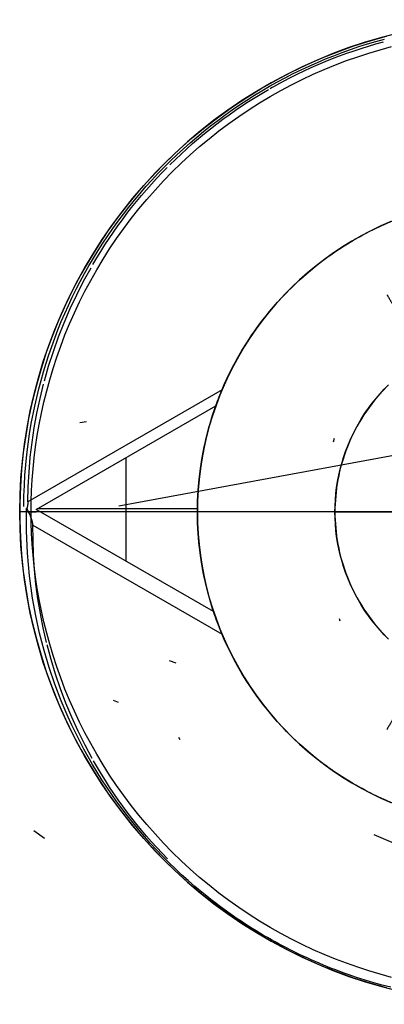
# Model space of a CAD drawing. Header units: millimetres. Extents: x -86 to 86, y -86 to 86.
# Tile 1 of 3: x -86 to -22, y -86 to 86. Entities that reach past the tile are written whole.
import ezdxf

# ---------------------------------------------------------------- set-up
doc = ezdxf.new("R2010")
doc.units = ezdxf.units.MM
doc.header["$MEASUREMENT"] = 0
doc.layers.add('Predefinito', color=5, linetype='Continuous')

msp = doc.modelspace()

# ---------------------------------------------------------------- linework, layer by layer
at = {"layer": 'Predefinito', "extrusion": (-0.305471, 0.529091, 0.791676)}
msp.add_lwpolyline([(-74.75, 148.74), (-73.83, 146.73), (-72.87, 144.75), (-71.87, 142.79), (-70.85, 140.86), (-69.79, 138.96), (-68.7, 137.09), (-67.57, 135.25), (-66.42, 133.44), (-64.38, 130.42), (-63.33, 128.95), (-62.25, 127.5), (-61.16, 126.08), (-60.04, 124.68), (-58.91, 123.3), (-57.75, 121.96), (-56.58, 120.64), (-55.39, 119.35), (-54.18, 118.08), (-52.95, 116.85), (-51.7, 115.64), (-50.44, 114.46), (-49.16, 113.31), (-47.86, 112.19), (-46.55, 111.1), (-45.22, 110.04), (-43.87, 109.02), (-42.52, 108.02), (-41.14, 107.05), (-39.76, 106.12), (-38.36, 105.22), (-36.94, 104.35), (-35.52, 103.52), (-34.08, 102.71), (-32.63, 101.94), (-31.18, 101.21), (-29.71, 100.5), (-28.23, 99.83), (-26.74, 99.2), (-25.24, 98.6), (-23.74, 98.03), (-22.22, 97.5), (-20.7, 97.01), (-19.17, 96.55), (-17.64, 96.13), (-16.1, 95.74), (-14.55, 95.38), (-13, 95.07), (-11.44, 94.78), (-9.89, 94.54), (-8.32, 94.33), (-6.76, 94.15), (-5.19, 94.01), (-3.62, 93.91), (-2.05, 93.85), (-0.48, 93.82), (1.09, 93.82), (2.66, 93.87), (4.23, 93.95), (5.8, 94.06), (7.36, 94.22), (8.93, 94.4), (10.49, 94.63), (12.05, 94.89), (13.6, 95.18), (15.15, 95.52), (16.69, 95.88), (18.23, 96.29), (19.76, 96.72), (21.29, 97.2), (22.81, 97.71), (24.32, 98.25), (25.82, 98.83), (27.32, 99.44), (28.8, 100.09), (30.28, 100.77), (31.74, 101.49), (33.2, 102.24), (34.64, 103.02), (36.07, 103.83), (37.49, 104.68), (38.9, 105.56), (40.29, 106.48), (41.68, 107.42), (43.04, 108.4), (44.4, 109.41), (45.73, 110.45), (47.06, 111.52), (48.36, 112.62), (49.65, 113.75), (50.93, 114.91), (52.19, 116.1), (53.43, 117.32), (54.65, 118.57), (55.85, 119.84), (57.04, 121.15), (58.2, 122.48), (59.35, 123.83), (60.48, 125.21), (61.58, 126.62), (62.67, 128.06), (63.74, 129.51), (65.8, 132.5), (66.89, 134.17), (67.96, 135.87), (68.99, 137.6), (70, 139.35), (70.98, 141.12), (71.94, 142.92), (72.86, 144.74), (73.76, 146.59)], dxfattribs=at)
at = {"layer": 'Predefinito', "extrusion": (-0.310118, 0.53714, 0.784416)}
msp.add_lwpolyline([(-21.54, 102.11), (-23.09, 102.65), (-24.64, 103.24), (-25.8, 103.7), (-26.96, 104.19), (-29.26, 105.24), (-31.54, 106.36), (-33.78, 107.58), (-36.01, 108.87), (-38.2, 110.25), (-40.35, 111.7), (-42.48, 113.24)], dxfattribs=at)
at = {"layer": 'Predefinito'}
for points in [[(-86, 0), (-85.95, 2.97), (-85.8, 5.93), (-85.54, 8.89), (-85.18, 11.84), (-84.72, 14.77), (-84.16, 17.69), (-83.5, 20.58), (-82.74, 23.45), (-81.88, 26.29), (-80.93, 29.1), (-79.87, 31.88), (-78.73, 34.62), (-77.48, 37.31), (-76.15, 39.97), (-74.72, 42.57), (-73.21, 45.12), (-71.61, 47.62), (-69.92, 50.07), (-68.15, 52.45), (-66.3, 54.77), (-64.37, 57.03), (-62.37, 59.22), (-60.28, 61.33), (-58.13, 63.38), (-55.91, 65.35), (-53.62, 67.24), (-51.27, 69.05), (-48.85, 70.78), (-46.38, 72.42), (-43.85, 73.98), (-41.27, 75.45), (-38.65, 76.83), (-35.97, 78.12), (-33.25, 79.31), (-30.5, 80.41), (-27.7, 81.42), (-24.88, 82.32), (-22.02, 83.13)], [(-19.97, 83.65), (-22.86, 82.91), (-25.72, 82.06), (-28.55, 81.12), (-31.35, 80.08), (-34.11, 78.94), (-36.83, 77.71), (-39.51, 76.39), (-42.14, 74.97), (-44.71, 73.46), (-47.23, 71.87), (-49.7, 70.18), (-52.11, 68.42), (-54.45, 66.57), (-56.73, 64.64), (-58.94, 62.63), (-61.07, 60.55), (-63.14, 58.39), (-65.13, 56.16), (-67.04, 53.87), (-68.87, 51.51), (-70.61, 49.09), (-72.27, 46.61), (-73.85, 44.07), (-75.33, 41.48), (-76.73, 38.84), (-78.03, 36.16), (-79.24, 33.43), (-80.35, 30.66), (-81.37, 27.85), (-82.28, 25.01), (-83.1, 22.14), (-83.82, 19.24), (-84.44, 16.32), (-84.95, 13.38), (-85.37, 10.42), (-85.68, 7.45), (-85.88, 4.48), (-85.99, 1.49), (-85.99, -1.49), (-85.88, -4.48), (-85.68, -7.45), (-85.37, -10.42), (-84.95, -13.38), (-84.44, -16.32), (-83.82, -19.24), (-83.1, -22.14), (-82.28, -25.01), (-81.37, -27.85), (-80.35, -30.66), (-79.24, -33.43), (-78.03, -36.16), (-76.73, -38.84), (-75.33, -41.48), (-73.85, -44.07), (-72.27, -46.61), (-70.61, -49.09), (-68.87, -51.51), (-67.04, -53.87), (-65.13, -56.16), (-63.14, -58.39), (-61.07, -60.55), (-58.94, -62.63), (-56.73, -64.64), (-54.45, -66.57), (-52.11, -68.42), (-49.7, -70.18), (-47.23, -71.87), (-44.71, -73.46), (-42.14, -74.97), (-39.51, -76.39), (-36.83, -77.71), (-34.11, -78.94), (-31.35, -80.08), (-28.55, -81.12), (-25.72, -82.06), (-22.86, -82.91), (-19.97, -83.65)], [(-84, 0), (-83.98, 1.86), (-83.92, 3.74), (-83.81, 5.64), (-83.66, 7.55), (-83.46, 9.47), (-83.22, 11.4), (-82.93, 13.34), (-82.6, 15.28), (-82.21, 17.24), (-81.78, 19.19), (-81.29, 21.15), (-80.76, 23.11), (-80.17, 25.07), (-79.53, 27.03), (-78.84, 28.98), (-78.1, 30.92), (-77.31, 32.85), (-76.46, 34.78), (-75.57, 36.69), (-74.62, 38.58), (-73.61, 40.46), (-72.56, 42.32), (-71.46, 44.15), (-70.31, 45.97), (-69.11, 47.75), (-67.86, 49.51), (-66.56, 51.25), (-65.21, 52.95), (-63.82, 54.61), (-62.39, 56.24), (-60.91, 57.84), (-59.4, 59.4), (-57.84, 60.91), (-56.24, 62.39), (-54.61, 63.82), (-52.95, 65.21), (-51.25, 66.56), (-49.51, 67.86), (-47.75, 69.11), (-45.97, 70.31), (-44.15, 71.46), (-42.32, 72.56), (-40.46, 73.61), (-38.58, 74.62), (-36.69, 75.57), (-34.78, 76.46), (-32.85, 77.31), (-30.92, 78.1), (-28.98, 78.84), (-27.03, 79.53), (-25.07, 80.17), (-23.11, 80.76), (-21.15, 81.29)], [(-55, 0), (-54.97, 1.91), (-54.87, 3.82), (-54.7, 5.72), (-54.47, 7.61), (-54.17, 9.5), (-53.81, 11.37), (-53.38, 13.23), (-52.89, 15.08), (-52.34, 16.91), (-51.72, 18.71), (-51.04, 20.5), (-50.3, 22.25), (-49.49, 23.99), (-48.63, 25.69), (-47.71, 27.36), (-46.73, 29), (-45.7, 30.61), (-44.61, 32.17), (-43.46, 33.7), (-42.27, 35.19), (-41.02, 36.64), (-39.73, 38.04), (-38.38, 39.39), (-36.99, 40.7), (-35.56, 41.96), (-34.08, 43.17), (-32.56, 44.33), (-31, 45.43), (-29.41, 46.48), (-27.78, 47.47), (-26.11, 48.41), (-24.42, 49.28), (-22.69, 50.1), (-20.94, 50.86)], [(-21.27, 50.72), (-23, 49.96), (-24.72, 49.13), (-26.4, 48.25), (-28.05, 47.31), (-29.66, 46.32), (-31.24, 45.26), (-32.79, 44.16), (-34.29, 43), (-35.76, 41.79), (-37.18, 40.53), (-38.55, 39.23), (-39.88, 37.87), (-41.17, 36.47), (-42.4, 35.03), (-43.59, 33.54), (-44.72, 32.02), (-45.8, 30.46), (-46.82, 28.86), (-47.79, 27.23), (-48.7, 25.56), (-49.55, 23.86), (-50.35, 22.14), (-51.08, 20.39), (-51.75, 18.61), (-52.37, 16.82), (-52.92, 15), (-53.4, 13.16), (-53.82, 11.31), (-54.18, 9.45), (-54.48, 7.57), (-54.71, 5.69), (-54.87, 3.79), (-54.97, 1.9), (-55, 0)], [(-31, 0), (-30.98, 1.08), (-30.93, 2.15), (-30.83, 3.22), (-30.7, 4.29), (-30.53, 5.35), (-30.33, 6.41), (-30.09, 7.46), (-29.81, 8.5), (-29.5, 9.53), (-29.15, 10.55), (-28.77, 11.55), (-28.35, 12.54), (-27.9, 13.52), (-27.41, 14.48), (-26.89, 15.42), (-26.34, 16.35), (-25.76, 17.25), (-25.14, 18.13), (-24.5, 19), (-23.82, 19.83), (-23.12, 20.65), (-22.39, 21.44), (-21.63, 22.2)], [(-21.92, 21.92), (-22.48, 21.35), (-23.03, 20.76), (-23.55, 20.15), (-24.07, 19.54), (-24.56, 18.91), (-25.04, 18.27), (-25.5, 17.62), (-25.95, 16.96), (-26.37, 16.29), (-26.78, 15.62), (-27.17, 14.93), (-27.54, 14.24), (-27.89, 13.54), (-28.22, 12.83), (-28.53, 12.12), (-28.82, 11.41), (-29.1, 10.69), (-29.35, 9.97), (-29.59, 9.25), (-29.8, 8.53), (-30, 7.81), (-30.18, 7.08), (-30.34, 6.36), (-30.48, 5.64), (-30.61, 4.92), (-30.71, 4.21), (-30.8, 3.49), (-30.87, 2.79), (-30.93, 2.08), (-30.97, 1.38), (-30.99, 0.69), (-31, 0)], [(-21.92, 21.92), (-22.48, 21.35), (-23.03, 20.76), (-23.55, 20.15), (-24.07, 19.54), (-24.56, 18.91), (-25.04, 18.27), (-25.5, 17.62), (-25.95, 16.96), (-26.37, 16.29), (-26.78, 15.62), (-27.17, 14.93), (-27.54, 14.24), (-27.89, 13.54), (-28.22, 12.83), (-28.53, 12.12), (-28.82, 11.41), (-29.1, 10.69), (-29.35, 9.97), (-29.59, 9.25), (-29.8, 8.53), (-30, 7.81), (-30.18, 7.08), (-30.34, 6.36), (-30.48, 5.64), (-30.61, 4.92), (-30.71, 4.21), (-30.8, 3.49), (-30.87, 2.79), (-30.93, 2.08), (-30.97, 1.38), (-30.99, 0.69), (-31, 0)], [(-83.12, 0.46), (-51.78, 18.56)], [(-55, 0), (-54.97, 1.89), (-54.87, 3.78), (-54.71, 5.67), (-54.48, 7.55), (-54.19, 9.42), (-53.83, 11.28), (-53.41, 13.12), (-52.93, 14.95), (-52.38, 16.76), (-51.78, 18.56)], [(-67.45, -8.59), (-67.45, 9.51)], [(-22.02, -83.13), (-24.88, -82.32), (-27.7, -81.42), (-30.5, -80.41), (-33.25, -79.31), (-35.97, -78.12), (-38.65, -76.83), (-41.27, -75.45), (-43.85, -73.98), (-46.38, -72.42), (-48.85, -70.78), (-51.27, -69.05), (-53.62, -67.24), (-55.91, -65.35), (-58.13, -63.38), (-60.28, -61.33), (-62.37, -59.22), (-64.37, -57.03), (-66.3, -54.77), (-68.15, -52.45), (-69.92, -50.07), (-71.61, -47.62), (-73.21, -45.12), (-74.72, -42.57), (-76.15, -39.97), (-77.48, -37.31), (-78.73, -34.62), (-79.87, -31.88), (-80.93, -29.1), (-81.88, -26.29), (-82.74, -23.45), (-83.5, -20.58), (-84.16, -17.69), (-84.72, -14.77), (-85.18, -11.84), (-85.54, -8.89), (-85.8, -5.93), (-85.95, -2.97), (-86, 0)], [(-21.15, -81.29), (-23.11, -80.76), (-25.07, -80.17), (-27.03, -79.53), (-28.98, -78.84), (-30.92, -78.1), (-32.85, -77.31), (-34.78, -76.46), (-36.69, -75.57), (-38.58, -74.62), (-40.46, -73.61), (-42.32, -72.56), (-44.15, -71.46), (-45.97, -70.31), (-47.75, -69.11), (-49.51, -67.86), (-51.25, -66.56), (-52.95, -65.21), (-54.61, -63.82), (-56.24, -62.39), (-57.84, -60.91), (-59.4, -59.4), (-60.91, -57.84), (-62.39, -56.24), (-63.82, -54.61), (-65.21, -52.95), (-66.56, -51.25), (-67.86, -49.51), (-69.11, -47.75), (-70.31, -45.97), (-71.46, -44.15), (-72.56, -42.32), (-73.61, -40.46), (-74.62, -38.58), (-75.57, -36.69), (-76.46, -34.78), (-77.31, -32.85), (-78.1, -30.92), (-78.84, -28.98), (-79.53, -27.03), (-80.17, -25.07), (-80.76, -23.11), (-81.29, -21.15), (-81.78, -19.19), (-82.21, -17.24), (-82.6, -15.28), (-82.93, -13.34), (-83.22, -11.4), (-83.46, -9.47), (-83.66, -7.55), (-83.81, -5.64), (-83.92, -3.74), (-83.98, -1.86), (-84, 0)], [(-52.17, -17.41), (-83.12, 0.46)], [(-55, 0.57), (-82.93, 0.57)], [(-52.17, -17.41), (-52.7, -15.72), (-53.18, -14.02), (-53.61, -12.3), (-53.98, -10.56), (-54.29, -8.82), (-54.54, -7.07), (-54.74, -5.31), (-54.89, -3.54), (-54.97, -1.77), (-55, 0)], [(55, 0), (-55, 0)], [(-31, 0), (31, 0)], [(-31, 0), (-84, 0)], [(-55, 0), (-54.97, -1.9), (-54.87, -3.79), (-54.71, -5.69), (-54.48, -7.57), (-54.18, -9.45), (-53.82, -11.31), (-53.4, -13.16), (-52.92, -15), (-52.37, -16.82), (-51.75, -18.61), (-51.08, -20.39), (-50.35, -22.14), (-49.55, -23.86), (-48.7, -25.56), (-47.79, -27.23), (-46.82, -28.86), (-45.8, -30.46), (-44.72, -32.02), (-43.59, -33.54), (-42.4, -35.03), (-41.17, -36.47), (-39.88, -37.87), (-38.55, -39.23), (-37.18, -40.53), (-35.76, -41.79), (-34.29, -43), (-32.79, -44.16), (-31.24, -45.26), (-29.66, -46.32), (-28.05, -47.31), (-26.4, -48.25), (-24.72, -49.13), (-23, -49.96), (-21.27, -50.72)], [(-20.94, -50.86), (-22.69, -50.1), (-24.42, -49.28), (-26.11, -48.41), (-27.78, -47.47), (-29.41, -46.48), (-31, -45.43), (-32.56, -44.33), (-34.08, -43.17), (-35.56, -41.96), (-36.99, -40.7), (-38.38, -39.39), (-39.73, -38.04), (-41.02, -36.64), (-42.27, -35.19), (-43.46, -33.7), (-44.61, -32.17), (-45.7, -30.61), (-46.73, -29), (-47.71, -27.36), (-48.63, -25.69), (-49.49, -23.99), (-50.3, -22.25), (-51.04, -20.5), (-51.72, -18.71), (-52.34, -16.91), (-52.89, -15.08), (-53.38, -13.23), (-53.81, -11.37), (-54.17, -9.5), (-54.47, -7.61), (-54.7, -5.72), (-54.87, -3.82), (-54.97, -1.91), (-55, 0)], [(-31, 0), (-30.99, -0.69), (-30.97, -1.38), (-30.93, -2.08), (-30.87, -2.79), (-30.8, -3.49), (-30.71, -4.21), (-30.61, -4.92), (-30.48, -5.64), (-30.34, -6.36), (-30.18, -7.08), (-30, -7.81), (-29.8, -8.53), (-29.59, -9.25), (-29.35, -9.97), (-29.1, -10.69), (-28.82, -11.41), (-28.53, -12.12), (-28.22, -12.83), (-27.89, -13.54), (-27.54, -14.24), (-27.17, -14.93), (-26.78, -15.62), (-26.37, -16.29), (-25.95, -16.96), (-25.5, -17.62), (-25.04, -18.27), (-24.56, -18.91), (-24.07, -19.54), (-23.55, -20.15), (-23.03, -20.76), (-22.48, -21.35), (-21.92, -21.92)], [(-31, 0), (-30.99, -0.69), (-30.97, -1.38), (-30.93, -2.08), (-30.87, -2.79), (-30.8, -3.49), (-30.71, -4.21), (-30.61, -4.92), (-30.48, -5.64), (-30.34, -6.36), (-30.18, -7.08), (-30, -7.81), (-29.8, -8.53), (-29.59, -9.25), (-29.35, -9.97), (-29.1, -10.69), (-28.82, -11.41), (-28.53, -12.12), (-28.22, -12.83), (-27.89, -13.54), (-27.54, -14.24), (-27.17, -14.93), (-26.78, -15.62), (-26.37, -16.29), (-25.95, -16.96), (-25.5, -17.62), (-25.04, -18.27), (-24.56, -18.91), (-24.07, -19.54), (-23.55, -20.15), (-23.03, -20.76), (-22.48, -21.35), (-21.92, -21.92)], [(-21.63, -22.2), (-22.39, -21.44), (-23.12, -20.65), (-23.82, -19.83), (-24.5, -19), (-25.14, -18.13), (-25.76, -17.25), (-26.34, -16.35), (-26.89, -15.42), (-27.41, -14.48), (-27.9, -13.52), (-28.35, -12.54), (-28.77, -11.55), (-29.15, -10.55), (-29.5, -9.53), (-29.81, -8.5), (-30.09, -7.46), (-30.33, -6.41), (-30.53, -5.35), (-30.7, -4.29), (-30.83, -3.22), (-30.93, -2.15), (-30.98, -1.08), (-31, 0)]]:
    msp.add_lwpolyline(points, dxfattribs=at)
at = {"layer": 'Predefinito', "extrusion": (1, 0, 0)}
for points in [[(49, 290.57), (81.44, 268.36)], [(0, 2), (0, 294.95)], [(0, 300), (0, 34)], [(0, 1.5), (0, 0)], [(-80.67, 219.93), (-47.19, 276.57)]]:
    msp.add_lwpolyline(points, dxfattribs=at)
at = {"layer": 'Predefinito', "extrusion": (-0.001413, -0.000811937, 0.999999)}
msp.add_lwpolyline([(-42.23, 74.02), (-41.93, 74.19)], dxfattribs=at)
at = {"layer": 'Predefinito', "extrusion": (0.977204, 0.082679, -0.19554)}
msp.add_lwpolyline([(78.04, 252.82), (77.33, 254.47)], dxfattribs=at)
at = {"layer": 'Predefinito', "extrusion": (0.141951, 0.142093, 0.979622)}
msp.add_lwpolyline([(85.17, 54.02), (85.17, 53.37)], dxfattribs=at)
at = {"layer": 'Predefinito', "extrusion": (0.078955, 0.98561, 0.149465)}
msp.add_lwpolyline([(66.84, 256.61), (65.96, 258.25)], dxfattribs=at)
at = {"layer": 'Predefinito', "extrusion": (-0.169194, 0.98453, -0.045538)}
msp.add_lwpolyline([(67.53, 279.27), (17.17, 292.62)], dxfattribs=at)
at = {"layer": 'Predefinito', "extrusion": (0.183765, 0.319362, 0.929644)}
msp.add_lwpolyline([(85.04, 101.3), (85.04, 100.61)], dxfattribs=at)
at = {"layer": 'Predefinito', "extrusion": (-0.052175, 0.996161, -0.07029)}
msp.add_lwpolyline([(74.61, 278.14), (73.4, 279.76)], dxfattribs=at)
at = {"layer": 'Predefinito', "extrusion": (0.97461, -0.193708, 0.112307)}
msp.add_lwpolyline([(5.96, 294.04), (6.57, 293.69)], dxfattribs=at)
at = {"layer": 'Predefinito', "extrusion": (1.40034e-07, 8.08488e-08, 1)}
msp.add_lwpolyline([(-50.7, 21.33), (-84.57, 1.77)], dxfattribs=at)
at = {"layer": 'Predefinito', "extrusion": (-0.215399, 0.943845, -0.25052)}
msp.add_lwpolyline([(79.2, 287.83), (77.68, 289.5)], dxfattribs=at)
at = {"layer": 'Predefinito', "extrusion": (0.866025, 0.5, 0)}
msp.add_lwpolyline([(43.82, 299.35), (43.74, 299.41), (43.66, 299.47), (43.57, 299.53), (43.49, 299.58), (43.4, 299.63), (43.31, 299.68), (43.22, 299.72), (43.13, 299.76), (43.04, 299.8), (42.94, 299.83), (42.85, 299.87), (42.75, 299.89), (42.65, 299.92), (42.56, 299.94), (42.46, 299.96), (42.36, 299.97), (42.26, 299.98), (42.16, 299.99), (42.06, 300), (41.96, 300)], dxfattribs=at)
at = {"layer": 'Predefinito', "extrusion": (0, 1, 0)}
for points in [[(84, 0), (86, 2)], [(84.63, 299.9), (84.26, 299.95), (83.88, 299.98), (83.5, 299.99), (83.12, 300)]]:
    msp.add_lwpolyline(points, dxfattribs=at)
at = {"layer": 'Predefinito', "extrusion": (0.112619, 0.965306, 0.235588)}
msp.add_lwpolyline([(84.25, 293.56), (85.57, 290.89)], dxfattribs=at)
at = {"layer": 'Predefinito', "extrusion": (0.440348, 0.762707, -0.47368)}
msp.add_lwpolyline([(75.18, 242), (73.25, 235.03), (71.17, 228.25), (68.95, 221.67), (66.6, 215.31), (64.54, 210.19), (62.4, 205.23), (60.17, 200.45), (57.85, 195.84), (55.46, 191.42), (53, 187.18), (50.46, 183.14), (49.16, 181.2), (47.85, 179.31), (46.52, 177.46), (45.17, 175.68), (43.81, 173.94), (42.44, 172.26), (41.04, 170.63), (39.64, 169.05), (38.22, 167.53), (36.79, 166.07), (35.35, 164.66), (33.89, 163.31), (32.43, 162.02), (30.95, 160.78), (29.46, 159.6), (27.96, 158.48), (26.45, 157.42), (24.93, 156.41), (23.41, 155.47), (21.87, 154.59), (20.33, 153.76), (18.78, 153), (17.23, 152.3), (15.67, 151.66), (14.89, 151.36), (14.1, 151.07), (13.32, 150.81), (12.53, 150.55), (11.75, 150.32), (10.96, 150.1), (10.17, 149.89), (9.38, 149.7), (8.59, 149.52), (7.8, 149.36), (7, 149.22), (6.21, 149.09), (5.42, 148.98), (4.62, 148.88), (3.83, 148.79), (3.04, 148.73), (2.24, 148.68), (1.45, 148.64), (0.65, 148.62), (-0.14, 148.61), (-0.94, 148.62), (-1.73, 148.65), (-2.53, 148.69), (-3.32, 148.75), (-4.12, 148.82), (-4.91, 148.91), (-5.7, 149.01), (-6.5, 149.13), (-7.29, 149.27), (-8.08, 149.42), (-8.87, 149.59), (-9.66, 149.77), (-10.45, 149.96), (-11.24, 150.17), (-12.03, 150.4), (-12.82, 150.64), (-13.6, 150.9), (-14.39, 151.18), (-15.17, 151.46), (-15.95, 151.77), (-17.51, 152.42), (-19.06, 153.13), (-20.61, 153.91), (-22.15, 154.74), (-23.68, 155.63), (-25.21, 156.59), (-26.73, 157.6), (-28.23, 158.68), (-29.73, 159.81), (-31.22, 161), (-32.69, 162.25), (-34.16, 163.55), (-35.61, 164.91), (-37.05, 166.33), (-38.48, 167.81), (-39.9, 169.33), (-41.3, 170.92), (-42.68, 172.56), (-44.06, 174.25), (-45.42, 176), (-46.76, 177.79), (-48.08, 179.65), (-50.15, 182.68), (-52.17, 185.83), (-54.14, 189.12), (-56.07, 192.52), (-57.95, 196.04), (-59.79, 199.67), (-61.57, 203.41), (-63.3, 207.27)], dxfattribs=at)
at = {"layer": 'Predefinito', "extrusion": (1.90275e-07, -1.09856e-07, 1)}
msp.add_lwpolyline([(-83.69, -2.3), (-50.69, -21.35)], dxfattribs=at)
at = {"layer": 'Predefinito', "extrusion": (0.866025, -0.5, 0)}
msp.add_lwpolyline([(-41.17, 300), (-41.27, 300), (-41.37, 299.99), (-41.47, 299.98), (-41.58, 299.97), (-41.68, 299.96), (-41.78, 299.94), (-41.88, 299.91), (-41.98, 299.89), (-42.08, 299.86), (-42.17, 299.83), (-42.27, 299.79), (-42.37, 299.75), (-42.46, 299.71), (-42.55, 299.66), (-42.64, 299.61), (-42.73, 299.56), (-42.82, 299.5), (-42.9, 299.45), (-42.99, 299.39), (-43.07, 299.32), (-43.14, 299.25), (-43.22, 299.19), (-43.29, 299.11), (-43.37, 299.04), (-43.43, 298.96), (-43.5, 298.88), (-43.56, 298.8), (-43.62, 298.72), (-43.68, 298.63), (-43.74, 298.55), (-43.79, 298.46), (-43.84, 298.37)], dxfattribs=at)
at = {"layer": 'Predefinito', "extrusion": (-0.323715, 0.364503, 0.873125)}
msp.add_lwpolyline([(72.64, 93.25), (72.64, 97.13)], dxfattribs=at)
at = {"layer": 'Predefinito', "extrusion": (0.990118, 0.079681, 0.115401)}
msp.add_lwpolyline([(-16.59, 273.23), (-16.18, 273.82)], dxfattribs=at)
at = {"layer": 'Predefinito', "extrusion": (-0.208218, 0.089088, 0.974017)}
msp.add_lwpolyline([(61.3, -0.08), (61.3, 119.26)], dxfattribs=at)
at = {"layer": 'Predefinito', "extrusion": (0.321612, 0.889688, 0.324069)}
msp.add_lwpolyline([(59.66, 249.04), (57.44, 251.04)], dxfattribs=at)
at = {"layer": 'Predefinito', "extrusion": (0.937914, 0.228382, 0.261072)}
msp.add_lwpolyline([(-24.93, 252), (-24.5, 252.46)], dxfattribs=at)
at = {"layer": 'Predefinito', "extrusion": (0.084705, 0.987129, 0.135648)}
msp.add_lwpolyline([(57.49, 228.49), (56.28, 230.4)], dxfattribs=at)
at = {"layer": 'Predefinito', "extrusion": (0.445074, 0.770891, -0.455671)}
msp.add_lwpolyline([(-21.83, 160.59), (-20.5, 159.81), (-19.17, 159.08), (-17.83, 158.4), (-16.49, 157.77), (-15.14, 157.19), (-13.79, 156.66), (-12.44, 156.17), (-11.08, 155.74), (-9.72, 155.36), (-9.04, 155.19), (-8.36, 155.03), (-7.67, 154.88), (-6.99, 154.74), (-6.31, 154.62), (-5.62, 154.51), (-4.94, 154.41), (-4.25, 154.33), (-3.57, 154.26), (-2.88, 154.2), (-2.19, 154.15), (-1.51, 154.11), (-0.82, 154.09), (-0.14, 154.08), (0.56, 154.09), (1.26, 154.11), (1.95, 154.14), (2.65, 154.18), (3.34, 154.24), (4.04, 154.3), (4.73, 154.39), (5.43, 154.48), (6.12, 154.59), (6.82, 154.71), (7.51, 154.85), (8.2, 154.99), (8.9, 155.15), (9.59, 155.32), (10.28, 155.51), (10.97, 155.71), (12.35, 156.14), (13.72, 156.63), (15.09, 157.17), (16.46, 157.76), (17.82, 158.4), (19.18, 159.09), (20.53, 159.83), (21.88, 160.62)], dxfattribs=at)
at = {"layer": 'Predefinito', "extrusion": (0.99347, -0.023513, -0.111642)}
msp.add_lwpolyline([(-75.54, 209.07), (-75.14, 210.97)], dxfattribs=at)
at = {"layer": 'Predefinito'}
for points in [[(-85.29, 0.98, 298.71), (-85.26, 2.79, 297.49), (-85.19, 4.61, 296.29), (-85.08, 6.42, 295.1), (-84.94, 8.23, 293.94), (-84.76, 10.04, 292.79), (-84.53, 11.84, 291.65), (-84.27, 13.63, 290.54), (-83.98, 15.43, 289.45), (-83.38, 18.47, 287.62), (-83.04, 19.99, 286.73), (-82.67, 21.49, 285.85), (-82.27, 22.99, 284.99), (-81.85, 24.49, 284.15), (-81.4, 25.97, 283.32), (-80.92, 27.45, 282.51), (-80.41, 28.92, 281.71), (-79.88, 30.38, 280.93), (-79.32, 31.82, 280.17), (-78.74, 33.26, 279.43), (-78.13, 34.69, 278.7), (-77.49, 36.1, 277.99), (-76.83, 37.51, 277.3), (-76.14, 38.9, 276.63), (-75.43, 40.28, 275.97), (-74.69, 41.64, 275.34), (-73.93, 43, 274.72), (-73.14, 44.33, 274.12), (-72.33, 45.66, 273.55), (-71.49, 46.96, 272.99), (-70.63, 48.26, 272.45), (-69.75, 49.53, 271.93), (-68.84, 50.79, 271.43), (-67.91, 52.04, 270.95), (-66.96, 53.26, 270.5), (-65.99, 54.47, 270.06), (-64.99, 55.66, 269.64), (-63.98, 56.83, 269.25), (-62.94, 57.99, 268.87), (-61.88, 59.12, 268.52), (-60.8, 60.24, 268.19), (-59.7, 61.33, 267.88), (-58.58, 62.41, 267.59), (-57.44, 63.46, 267.32), (-56.28, 64.49, 267.07), (-55.1, 65.5, 266.85), (-53.91, 66.49, 266.65), (-52.69, 67.46, 266.47), (-51.46, 68.41, 266.31), (-50.21, 69.33, 266.17), (-48.95, 70.23, 266.05), (-47.67, 71.11, 265.96), (-46.37, 71.96, 265.89), (-45.06, 72.79, 265.84), (-43.73, 73.59, 265.82), (-42.39, 74.38, 265.81), (-41.04, 75.13, 265.83), (-39.67, 75.86, 265.87), (-38.28, 76.57, 265.93), (-36.89, 77.25, 266.02), (-35.48, 77.9, 266.12), (-34.06, 78.53, 266.25), (-32.63, 79.14, 266.4), (-31.19, 79.71, 266.57), (-29.74, 80.26, 266.77), (-28.28, 80.79, 266.98), (-26.81, 81.29, 267.22), (-25.33, 81.76, 267.48), (-23.84, 82.2, 267.76), (-22.35, 82.62, 268.06)], [(-42.3, 73.97, 266.62), (-41.14, 74.63, 266.63), (-39.96, 75.27, 266.66), (-38.77, 75.88, 266.71), (-37.57, 76.48, 266.77), (-36.37, 77.06, 266.85), (-35.15, 77.62, 266.95), (-33.92, 78.16, 267.06), (-32.69, 78.69, 267.19), (-31.45, 79.19, 267.34), (-30.2, 79.67, 267.51), (-28.94, 80.13, 267.69), (-27.67, 80.57, 267.89), (-26.4, 80.99, 268.1), (-25.12, 81.39, 268.33), (-23.84, 81.77, 268.58), (-22.55, 82.13, 268.84)], [(-59.8, 60.65, 268.83), (-58.83, 61.6, 268.56), (-57.85, 62.53, 268.31), (-56.85, 63.45, 268.08), (-55.83, 64.35, 267.86), (-54.8, 65.23, 267.66), (-53.76, 66.1, 267.48), (-52.7, 66.95, 267.32), (-51.63, 67.78, 267.17), (-50.55, 68.6, 267.04), (-49.45, 69.39, 266.93), (-48.34, 70.17, 266.83), (-47.22, 70.94, 266.76), (-46.08, 71.68, 266.7), (-44.94, 72.4, 266.65), (-43.78, 73.11, 266.63), (-42.61, 73.8, 266.62)], [(-73.24, 43.24, 275.44), (-72.56, 44.39, 274.92), (-71.86, 45.53, 274.41), (-71.14, 46.66, 273.92), (-70.4, 47.78, 273.45), (-69.65, 48.88, 272.99), (-68.88, 49.98, 272.54), (-68.09, 51.06, 272.11), (-67.29, 52.13, 271.7), (-66.47, 53.19, 271.3), (-65.63, 54.23, 270.92), (-64.77, 55.26, 270.55), (-63.9, 56.28, 270.2), (-63.01, 57.28, 269.87), (-62.11, 58.27, 269.55), (-61.19, 59.24, 269.24), (-60.25, 60.2, 268.96)], [(-50.7, 21.33, 299.35), (-50.23, 22.41, 298.8), (-49.72, 23.51, 298.24), (-49.17, 24.64, 297.69), (-48.58, 25.79, 297.13), (-47.93, 26.98, 296.58), (-47.22, 28.2, 296.02), (-46.45, 29.46, 295.47), (-45.59, 30.76, 294.91), (-44.65, 32.12, 294.36), (-44.14, 32.82, 294.08), (-43.59, 33.54, 293.8), (-43.01, 34.27, 293.52), (-42.4, 35.04, 293.25), (-41.73, 35.82, 292.97), (-41.02, 36.64, 292.69), (-40.23, 37.5, 292.42), (-39.38, 38.4, 292.14), (-38.42, 39.36, 291.86), (-37.34, 40.39, 291.58), (-36.73, 40.94, 291.45), (-36.07, 41.52, 291.31), (-35.34, 42.14, 291.17), (-34.52, 42.82, 291.03), (-33.57, 43.57, 290.89), (-32.41, 44.44, 290.76), (-31.7, 44.94, 290.69), (-30.84, 45.54, 290.62), (-29.69, 46.3, 290.56), (-28.84, 46.83, 290.53), (-28.25, 47.19, 290.52), (-27.5, 47.63, 290.51), (-26.74, 48.06, 290.52), (-26.14, 48.39, 290.53), (-25.25, 48.86, 290.56), (-24.02, 49.48, 290.62), (-23.07, 49.93, 290.69), (-22.28, 50.28, 290.76)], [(-81.69, 22.93, 286), (-80.95, 25.5, 284.53), (-80.13, 28.05, 283.11), (-79.23, 30.57, 281.74), (-78.26, 33.06, 280.42), (-77.2, 35.52, 279.15), (-76.06, 37.95, 277.94), (-74.85, 40.33, 276.79), (-73.56, 42.68, 275.7)], [(-84.57, 1.77, 299.35), (-84.51, 4.37, 297.6), (-84.37, 6.97, 295.87), (-84.15, 9.56, 294.19), (-83.85, 12.14, 292.54), (-83.47, 14.71, 290.93), (-83, 17.27, 289.36), (-82.46, 19.82, 287.83), (-81.84, 22.34, 286.34)], [(-51.78, 18.56, 300), (-51.7, 18.75, 300), (-51.66, 18.87, 299.99), (-51.6, 19.03, 299.98), (-51.52, 19.25, 299.96), (-51.46, 19.41, 299.94), (-51.41, 19.55, 299.92), (-51.32, 19.78, 299.88), (-51.25, 19.97, 299.84), (-51.18, 20.14, 299.8), (-51.12, 20.29, 299.76), (-51.06, 20.43, 299.72), (-51.01, 20.56, 299.68), (-50.97, 20.67, 299.64), (-50.92, 20.78, 299.6), (-50.88, 20.89, 299.56), (-50.84, 20.98, 299.52), (-50.77, 21.16, 299.43), (-50.7, 21.33, 299.35)], [(-84.57, 1.77, 299.35), (-84.57, 1.73, 299.38), (-84.57, 1.69, 299.41), (-84.58, 1.65, 299.43), (-84.58, 1.61, 299.45), (-84.58, 1.58, 299.47), (-84.58, 1.54, 299.5), (-84.59, 1.46, 299.53), (-84.6, 1.39, 299.57), (-84.61, 1.32, 299.61), (-84.62, 1.25, 299.64), (-84.63, 1.18, 299.67), (-84.64, 1.11, 299.69), (-84.66, 1.04, 299.72), (-84.67, 0.97, 299.74), (-84.68, 0.9, 299.76), (-84.7, 0.83, 299.79), (-84.71, 0.77, 299.8), (-84.75, 0.64, 299.84)], [(-21.25, -83.03, 222.13), (-22.75, -82.64, 221.34), (-24.24, -82.22, 220.61), (-25.73, -81.77, 219.93), (-27.21, -81.3, 219.3), (-28.68, -80.8, 218.72), (-29.41, -80.54, 218.46), (-30.14, -80.28, 218.2), (-30.86, -80, 217.96), (-31.59, -79.72, 217.73), (-32.31, -79.43, 217.52), (-33.02, -79.14, 217.32), (-33.74, -78.84, 217.13), (-34.45, -78.53, 216.96), (-35.16, -78.22, 216.8), (-35.87, -77.9, 216.66), (-36.57, -77.58, 216.52), (-37.27, -77.24, 216.4), (-37.97, -76.9, 216.3), (-38.67, -76.56, 216.21), (-39.36, -76.21, 216.13), (-40.05, -75.85, 216.07), (-40.73, -75.48, 216.01), (-41.41, -75.11, 215.98), (-42.09, -74.73, 215.95), (-42.76, -74.35, 215.95), (-43.44, -73.96, 215.95), (-44.1, -73.56, 215.97), (-44.77, -73.16, 216), (-45.43, -72.75, 216.05), (-46.08, -72.34, 216.1), (-46.73, -71.92, 216.18), (-47.38, -71.49, 216.26), (-48.03, -71.06, 216.36), (-48.67, -70.62, 216.48), (-49.3, -70.18, 216.61), (-49.93, -69.73, 216.75), (-50.56, -69.27, 216.9), (-51.18, -68.81, 217.07), (-51.8, -68.34, 217.25), (-52.42, -67.87, 217.45), (-53.03, -67.39, 217.66), (-53.63, -66.9, 217.88), (-54.24, -66.41, 218.11), (-54.83, -65.92, 218.36), (-55.43, -65.42, 218.62), (-56.01, -64.91, 218.9), (-56.6, -64.4, 219.19), (-57.75, -63.36, 219.81), (-58.88, -62.3, 220.48), (-59.99, -61.22, 221.2), (-61.09, -60.11, 221.98), (-62.16, -58.99, 222.81), (-63.21, -57.85, 223.7), (-64.24, -56.69, 224.63), (-65.24, -55.51, 225.62), (-66.23, -54.31, 226.66), (-67.19, -53.09, 227.75), (-68.13, -51.86, 228.89), (-69.05, -50.61, 230.08), (-69.95, -49.34, 231.32), (-70.82, -48.06, 232.61), (-71.66, -46.76, 233.95), (-72.49, -45.44, 235.33), (-73.28, -44.11, 236.77), (-74.06, -42.77, 238.25), (-74.81, -41.41, 239.78), (-75.53, -40.03, 241.35), (-76.23, -38.65, 242.98), (-76.9, -37.25, 244.64), (-77.55, -35.84, 246.36), (-78.76, -32.98, 249.91), (-79.87, -30.08, 253.64), (-80.87, -27.14, 257.54), (-81.76, -24.17, 261.6), (-82.53, -21.17, 265.81), (-83.2, -18.14, 270.17), (-83.76, -15.08, 274.68), (-84.3, -11.16, 280.63), (-84.66, -7.22, 286.79), (-84.83, -3.27, 293.15), (-84.82, 0.68, 299.69)], [(-84.63, 0.46, 299.9), (-84.66, 0.5, 299.89), (-84.69, 0.55, 299.87), (-84.72, 0.59, 299.86), (-84.75, 0.64, 299.84)], [(-83.69, -2.3, 298.37), (-83.69, -2.28, 298.39), (-83.69, -2.27, 298.42), (-83.69, -2.23, 298.47), (-83.7, -2.2, 298.52), (-83.7, -2.16, 298.57), (-83.7, -2.12, 298.62), (-83.71, -2.09, 298.66), (-83.72, -2.05, 298.71), (-83.72, -2.01, 298.75), (-83.73, -1.97, 298.79), (-83.74, -1.93, 298.84), (-83.75, -1.89, 298.88), (-83.76, -1.84, 298.91), (-83.77, -1.8, 298.95), (-83.78, -1.76, 298.99), (-83.79, -1.72, 299.02), (-83.8, -1.67, 299.06), (-83.81, -1.63, 299.09), (-83.83, -1.59, 299.12), (-83.84, -1.54, 299.15), (-83.85, -1.5, 299.18), (-83.88, -1.41, 299.24), (-83.91, -1.32, 299.3), (-83.94, -1.23, 299.35), (-83.97, -1.14, 299.39), (-84, -1.05, 299.44), (-84.04, -0.96, 299.48), (-84.07, -0.87, 299.52), (-84.11, -0.78, 299.56), (-84.14, -0.69, 299.6), (-84.18, -0.6, 299.63), (-84.21, -0.51, 299.66), (-84.25, -0.42, 299.69), (-84.32, -0.24, 299.75), (-84.4, -0.06, 299.79), (-84.48, 0.11, 299.84), (-84.56, 0.29, 299.87), (-84.63, 0.46, 299.9)], [(-81.32, -22.78, 266.03), (-81.9, -20.26, 269.73), (-82.4, -17.73, 273.53), (-82.82, -15.18, 277.43), (-83.16, -12.61, 281.44), (-83.41, -10.04, 285.54), (-83.59, -7.46, 289.73), (-83.68, -4.88, 294.01), (-83.69, -2.3, 298.37)], [(-50.69, -21.35, 298.37), (-50.7, -21.31, 298.42), (-50.72, -21.27, 298.47), (-50.74, -21.23, 298.52), (-50.76, -21.18, 298.57), (-50.78, -21.13, 298.62), (-50.8, -21.08, 298.67), (-50.82, -21.03, 298.73), (-50.85, -20.97, 298.78), (-50.87, -20.91, 298.83), (-50.89, -20.85, 298.88), (-50.92, -20.79, 298.93), (-50.95, -20.72, 298.98), (-50.98, -20.65, 299.03), (-51.01, -20.58, 299.08), (-51.04, -20.5, 299.13), (-51.07, -20.42, 299.19), (-51.1, -20.34, 299.24), (-51.14, -20.25, 299.29), (-51.17, -20.16, 299.34), (-51.21, -20.06, 299.39), (-51.25, -19.96, 299.44), (-51.29, -19.85, 299.49), (-51.34, -19.73, 299.54), (-51.39, -19.6, 299.6), (-51.44, -19.47, 299.65), (-51.49, -19.32, 299.7), (-51.56, -19.16, 299.75), (-51.62, -18.97, 299.8), (-51.7, -18.77, 299.85), (-51.74, -18.65, 299.88), (-51.79, -18.51, 299.9), (-51.84, -18.36, 299.93), (-51.91, -18.18, 299.95), (-51.95, -18.07, 299.96), (-51.99, -17.94, 299.98), (-52.05, -17.77, 299.99), (-52.12, -17.55, 300), (-52.17, -17.41, 300)], [(-22.02, -50.4, 277.23), (-22.79, -50.06, 277.06), (-23.22, -49.86, 276.97), (-23.69, -49.64, 276.89), (-24.23, -49.38, 276.8), (-24.86, -49.06, 276.72), (-25.24, -48.87, 276.68), (-25.68, -48.63, 276.63), (-26.27, -48.32, 276.59), (-26.67, -48.1, 276.57), (-27.35, -47.72, 276.56), (-27.8, -47.46, 276.56), (-28.15, -47.25, 276.57), (-28.6, -46.98, 276.59), (-29.2, -46.61, 276.63), (-29.64, -46.33, 276.67), (-30.01, -46.09, 276.71), (-30.61, -45.7, 276.8), (-31.11, -45.36, 276.88), (-31.54, -45.06, 276.97), (-31.93, -44.78, 277.05), (-32.61, -44.29, 277.22), (-33.2, -43.85, 277.39), (-33.74, -43.44, 277.56), (-34.22, -43.06, 277.73), (-34.66, -42.7, 277.9), (-35.08, -42.36, 278.07), (-35.47, -42.03, 278.24), (-36.19, -41.42, 278.58), (-36.84, -40.84, 278.92), (-37.43, -40.3, 279.27), (-37.99, -39.78, 279.61), (-38.5, -39.28, 279.95), (-38.99, -38.79, 280.29), (-39.45, -38.33, 280.63), (-39.88, -37.87, 280.97), (-40.3, -37.43, 281.31), (-41.07, -36.58, 281.99), (-41.78, -35.77, 282.68), (-42.44, -34.99, 283.36), (-43.05, -34.23, 284.04), (-43.62, -33.5, 284.72), (-44.16, -32.78, 285.41), (-44.67, -32.08, 286.09), (-45.15, -31.4, 286.77), (-45.61, -30.73, 287.45), (-46.46, -29.44, 288.82), (-47.23, -28.19, 290.18), (-47.93, -26.98, 291.54), (-48.57, -25.8, 292.91), (-49.17, -24.65, 294.27), (-49.71, -23.53, 295.64), (-50.22, -22.43, 297), (-50.69, -21.35, 298.37)], [(-73.33, -43.08, 239.5), (-74.6, -40.71, 242.26), (-75.79, -38.31, 245.17), (-76.9, -35.86, 248.21), (-77.93, -33.39, 251.4), (-78.88, -30.88, 254.72), (-79.74, -28.34, 258.17), (-80.52, -25.77, 261.75), (-81.22, -23.18, 265.45)], [(-60.23, -60.57, 222.71), (-61.17, -59.59, 223.43), (-62.09, -58.61, 224.2), (-62.99, -57.62, 225), (-63.87, -56.62, 225.84), (-64.73, -55.6, 226.72), (-65.58, -54.56, 227.64), (-66.41, -53.51, 228.61), (-67.23, -52.43, 229.62), (-68.03, -51.36, 230.66), (-68.81, -50.26, 231.75), (-69.58, -49.16, 232.87), (-70.32, -48.04, 234.04), (-71.04, -46.91, 235.24), (-71.75, -45.77, 236.48), (-72.44, -44.62, 237.75), (-73.11, -43.46, 239.06)]]:
    msp.add_polyline3d(points, dxfattribs=at)

doc.saveas('drawing.dxf')
